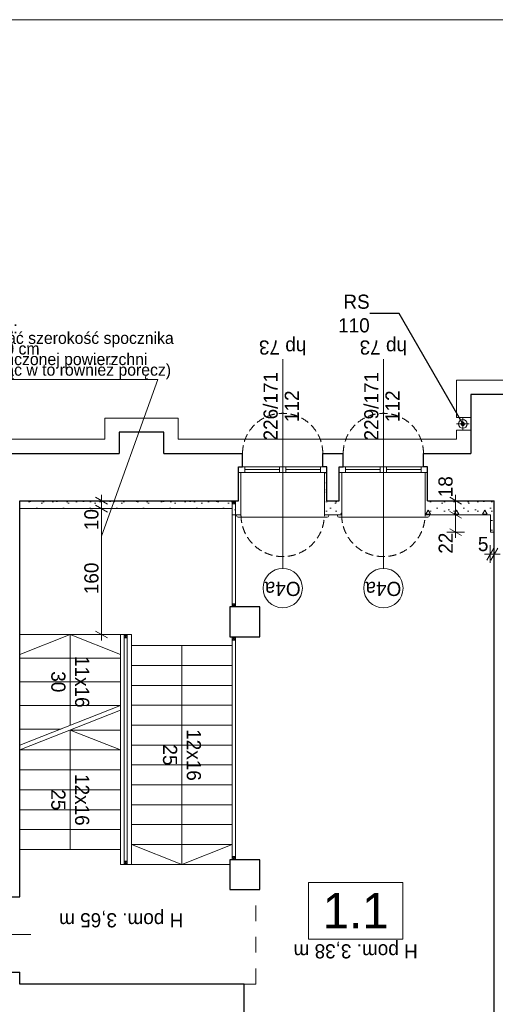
# Model space of a CAD drawing. Extents: x -145259 to -66341, y -2316 to 227384.
# Tile 47 of 141: x -120902 to -114855, y 94477 to 106984. Entities that reach past the tile are written whole.
import ezdxf

# ---------------------------------------------------------------- set-up
doc = ezdxf.new("R2010")
doc.units = 0
doc.header["$MEASUREMENT"] = 0
doc.linetypes.add('Krawędzie ukryte', pattern=[150, 100, -50])
doc.linetypes.add('Przerywana', pattern=[400, 200, -200])
doc.layers.add('Arch ocieplenie', color=7, linetype='Continuous')
doc.layers.add('Arch wymiary', color=7, linetype='Continuous')
for name, color, linetype, lineweight in [('Arch ocieplenie_Nr_Pióra__21', 7, 'Continuous', 13), ('Arch opisy okien_Nr_Pióra__21', 7, 'Continuous', 13), ('Arch opisy_Nr_Pióra__1', 7, 'Continuous', 25), ('Arch opisy_Nr_Pióra__20', 1, 'Continuous', 20), ('Arch opisy_Nr_Pióra__21', 7, 'Continuous', 13), ('ARCH TABELA_Nr_Pióra__21', 7, 'Continuous', 13), ('Arch wymiary_Nr_Pióra__20', 1, 'Continuous', 20), ('Arch wymiary_Nr_Pióra__21', 7, 'Continuous', 13), ('Arch wymiary_Nr_Pióra__5', 7, 'Continuous', 13), ('INWENT BALUSTRADY_Nr_Pióra__21', 7, 'Continuous', 13), ('INWENT ODWODNIENIE_Nr_Pióra__21', 7, 'Continuous', 13), ('INWENT OPISY_Nr_Pióra__21', 7, 'Continuous', 13), ('INWENT STROPY_Nr_Pióra__21', 7, 'Continuous', 13), ('INWENT. OKNA_Nr_Pióra__21', 7, 'Continuous', 13), ('INWENT.ŚCIANY_Nr_Pióra__1', 7, 'Continuous', 25), ('INWENT.ŚCIANY_Nr_Pióra__21', 7, 'Continuous', 13), ('Istniejące schody_Nr_Pióra__21', 7, 'Continuous', 13)]:
    doc.layers.add(name, color=color, linetype=linetype, lineweight=lineweight)
doc.styles.add('GENERATED_STYLE_1', font='txt')
doc.styles.add('GENERATED_STYLE_2', font='txt')
doc.styles.add('GENERATED_STYLE_5', font='txt')
doc.styles.add('GENERATED_STYLE_6', font='txt')
doc.styles.add('GENERATED_STYLE_7', font='txt')
doc.styles.add('GENERATED_STYLE_8', font='txt')
doc.dimstyles.new('GENERATED_STYLE__1', dxfattribs={"dimtxt": 179.999995, "dimasz": 114, "dimexe": 0.18, "dimexo": 0, "dimgap": 0.09, "dimtad": 1, "dimdec": 0, "dimlfac": 0.1, "dimzin": 0, "dimdsep": 46, "dimtxsty": 'GENERATED_STYLE_1', "dimblk": 'ARROWHEAD_2', "dimblk1": 'ARROWHEAD_2', "dimblk2": 'ARROWHEAD_2', "dimcen": 0.09, "dimclrd": 7, "dimclre": 7, "dimclrt": 7, "dimazin": 0, "dimtfac": 1, "dimtdec": 4, "dimtmove": 0, "dimatfit": 3, "dimfxl": 0, "dimtolj": 1, "dimtzin": 0, "dimarcsym": 0})
doc.dimstyles.new('GENERATED_STYLE__2', dxfattribs={"dimtxt": 179.999995, "dimasz": 114, "dimexe": 0.18, "dimexo": 0, "dimgap": 0.09, "dimtad": 1, "dimtih": 1, "dimtoh": 1, "dimdec": 0, "dimlfac": 0.1, "dimzin": 0, "dimdsep": 46, "dimtxsty": 'GENERATED_STYLE_1', "dimblk": 'ARROWHEAD_2', "dimblk1": 'ARROWHEAD_2', "dimblk2": 'ARROWHEAD_2', "dimcen": 0.09, "dimclrd": 7, "dimclre": 7, "dimclrt": 7, "dimazin": 0, "dimtfac": 1, "dimtdec": 4, "dimtmove": 0, "dimatfit": 3, "dimfxl": 0, "dimtolj": 1, "dimtzin": 0, "dimarcsym": 0})
doc.dimstyles.new('GENERATED_STYLE__9', dxfattribs={"dimtxt": 0.18, "dimasz": 109.44, "dimexe": 0.18, "dimexo": 0.0625, "dimgap": 0.09, "dimtad": 0, "dimtih": 1, "dimtoh": 1, "dimdec": 4, "dimzin": 0, "dimdsep": 46, "dimcen": 0.09, "dimadec": 0, "dimazin": 0, "dimtfac": 1, "dimtdec": 4, "dimtmove": 0, "dimatfit": 3, "dimldrblk": 'ARROWHEAD_11', "dimfxl": 0, "dimtolj": 1, "dimtzin": 0, "dimarcsym": 0})
pattern_1 = [(0, (0, 0), (0, 623.5383), [60, -300]), (0, (180, 311.8), (0, 623.5383), [60, -300]), (60, (0, 0), (-540, 311.7692), [60, -300]), (60, (360, 0), (-540, 311.7692), [60, -300]), (120, (60, 0), (540, 311.7692), [60, -300]), (120, (420, 0), (540, 311.7692), [60, -300]), (0, (0, 60), (0, 120.000005), [0, -120, 0, -180.00001]), (45, (60, 60), (-84.85282, 84.85282), [0, -90, 0, -150.00001])]

# ---------------------------------------------------------------- blocks, each defined once
blk = doc.blocks.new('Ściana_193', base_point=(-120899, 100874))
at = {"layer": 'Arch ocieplenie_Nr_Pióra__21', "linetype": 'Continuous'}
h = blk.add_hatch(dxfattribs=at)
h.set_pattern_fill('Structural_Concrete', color=256, style=0, pattern_type=2)
h.set_pattern_definition(pattern_1)
h.paths.add_polyline_path([(-120899, 100774), (-118199, 100774), (-118199, 100874), (-120899, 100874)], flags=0)
for p, q in [((-118199, 100874), (-120899, 100874)), ((-120899, 100874), (-120899, 100774)), ((-120899, 100774), (-118199, 100774))]:
    blk.add_line(p, q, dxfattribs=at)
blk = doc.blocks.new('Ściana_209', base_point=(-116999, 101234))
at = {"layer": 'Arch ocieplenie_Nr_Pióra__21', "linetype": 'Continuous'}
h = blk.add_hatch(dxfattribs=at)
h.set_pattern_fill('Structural_Concrete', color=256, style=0, pattern_type=2)
h.set_pattern_definition(pattern_1)
h.paths.add_polyline_path([(-117029, 101234), (-117029, 100694), (-116999, 100874), (-116999, 101234)], flags=0)
for p, q in [((-117029, 101234), (-117029, 100694)), ((-116999, 101234), (-117029, 101234)), ((-116999, 100874), (-116999, 101234))]:
    blk.add_line(p, q, dxfattribs=at)
blk = doc.blocks.new('Ściana_210', base_point=(-118119, 101234))
at = {"layer": 'Arch ocieplenie_Nr_Pióra__21', "linetype": 'Continuous'}
h = blk.add_hatch(dxfattribs=at)
h.set_pattern_fill('Structural_Concrete', color=256, style=0, pattern_type=2)
h.set_pattern_definition(pattern_1)
h.paths.add_polyline_path([(-118119, 101234), (-118119, 100874), (-118089, 100694), (-118089, 101234)], flags=0)
for p, q in [((-118119, 101234), (-118119, 100874)), ((-118089, 101234), (-118119, 101234)), ((-118089, 100694), (-118089, 101234))]:
    blk.add_line(p, q, dxfattribs=at)
blk = doc.blocks.new('Ściana_211', base_point=(-116839, 101234))
at = {"layer": 'Arch ocieplenie_Nr_Pióra__21', "linetype": 'Continuous'}
h = blk.add_hatch(dxfattribs=at)
h.set_pattern_fill('Structural_Concrete', color=256, style=0, pattern_type=2)
h.set_pattern_definition(pattern_1)
h.paths.add_polyline_path([(-116839, 101234), (-116839, 100874), (-116809, 100694), (-116809, 101234)], flags=0)
for p, q in [((-116839, 101234), (-116839, 100874)), ((-116809, 101234), (-116839, 101234)), ((-116809, 100694), (-116809, 101234))]:
    blk.add_line(p, q, dxfattribs=at)
blk = doc.blocks.new('Ściana_212', base_point=(-115719, 101234))
at = {"layer": 'Arch ocieplenie_Nr_Pióra__21', "linetype": 'Continuous'}
h = blk.add_hatch(dxfattribs=at)
h.set_pattern_fill('Structural_Concrete', color=256, style=0, pattern_type=2)
h.set_pattern_definition(pattern_1)
h.paths.add_polyline_path([(-115749, 101234), (-115749, 100694), (-115719, 100874), (-115719, 101234)], flags=0)
for p, q in [((-115749, 101234), (-115749, 100694)), ((-115719, 101234), (-115749, 101234)), ((-115719, 100874), (-115719, 101234))]:
    blk.add_line(p, q, dxfattribs=at)
blk = doc.blocks.new('Ściana_213', base_point=(-116999, 100874))
at = {"layer": 'Arch ocieplenie_Nr_Pióra__21', "linetype": 'Continuous'}
h = blk.add_hatch(dxfattribs=at)
h.set_pattern_fill('Structural_Concrete', color=256, style=0, pattern_type=2)
h.set_pattern_definition(pattern_1)
h.paths.add_polyline_path([(-117029, 100694), (-116809, 100694), (-116839, 100874), (-116999, 100874)], flags=0)
for p, q in [((-116839, 100874), (-116999, 100874)), ((-117029, 100694), (-116809, 100694))]:
    blk.add_line(p, q, dxfattribs=at)
blk = doc.blocks.new('Ściana_214', base_point=(-115719, 100874))
at = {"layer": 'Arch ocieplenie_Nr_Pióra__21', "linetype": 'Continuous'}
h = blk.add_hatch(dxfattribs=at)
h.set_pattern_fill('Structural_Concrete', color=256, style=0, pattern_type=2)
h.set_pattern_definition(pattern_1)
h.paths.add_polyline_path([(-115749, 100694), (-114919, 100694), (-114869, 100874), (-115719, 100874)], flags=0)
for p, q in [((-114869, 100874), (-115719, 100874)), ((-115749, 100694), (-114919, 100694))]:
    blk.add_line(p, q, dxfattribs=at)
blk = doc.blocks.new('Ściana_215', base_point=(-118199, 100874))
at = {"layer": 'Arch ocieplenie_Nr_Pióra__21', "linetype": 'Continuous'}
h = blk.add_hatch(dxfattribs=at)
h.set_pattern_fill('Structural_Concrete', color=256, style=0, pattern_type=2)
h.set_pattern_definition(pattern_1)
h.paths.add_polyline_path([(-118199, 100694), (-118089, 100694), (-118119, 100874), (-118199, 100874)], flags=0)
for p, q in [((-118119, 100874), (-118199, 100874)), ((-118199, 100774), (-118199, 100694)), ((-118199, 100694), (-118089, 100694))]:
    blk.add_line(p, q, dxfattribs=at)
blk = doc.blocks.new('Ściana_216', base_point=(-114869, 100874))
at = {"layer": 'Arch ocieplenie_Nr_Pióra__21', "linetype": 'Continuous'}
h = blk.add_hatch(dxfattribs=at)
h.set_pattern_fill('Structural_Concrete', color=256, style=0, pattern_type=2)
h.set_pattern_definition(pattern_1)
h.paths.add_polyline_path([(-114919, 100694), (-114919, 100474), (-114869, 100474), (-114869, 100874)], flags=0)
for p, q in [((-114869, 100474), (-114869, 100874)), ((-114919, 100694), (-114919, 100474)), ((-114919, 100474), (-114869, 100474))]:
    blk.add_line(p, q, dxfattribs=at)
blk = doc.blocks.new('*D1393')
at = {"layer": 'Arch wymiary_Nr_Pióra__5', "linetype": 'Continuous'}
for p, q in [((-114919, 100083), (-114919, 100308)), ((-114869, 100083), (-114869, 100308)), ((-114992, 100195), (-114919, 100195)), ((-114962, 100120), (-114875, 100270)), ((-114919, 100195), (-114869, 100195)), ((-114825, 100270), (-114912, 100120)), ((-114869, 100195), (-114795, 100195))]:
    blk.add_line(p, q, dxfattribs=at)
at = {"layer": 'Arch wymiary_Nr_Pióra__21', "insert": (-115077, 100231), "char_height": 180, "attachment_point": 7, "style": 'GENERATED_STYLE_1'}
blk.add_mtext('{5}', dxfattribs=at)
blk = doc.blocks.new('ARROWHEAD_2')
at = {"color": 0, "linetype": 'Continuous', "lineweight": 0}
for p, q in [((0, 0), (-1, 0)), ((-0.38, -0.66), (0.38, 0.66))]:
    blk.add_line(p, q, dxfattribs=at)
blk = doc.blocks.new('*D1394')
at = {"layer": 'Arch wymiary_Nr_Pióra__5', "linetype": 'Continuous'}
for p, q in [((-115248, 100694), (-115473, 100694)), ((-115435, 100737), (-115285, 100650)), ((-115360, 100474), (-115360, 100694)), ((-115248, 100474), (-115473, 100474)), ((-115435, 100517), (-115285, 100430)), ((-115360, 100400), (-115360, 100474))]:
    blk.add_line(p, q, dxfattribs=at)
at = {"layer": 'Arch wymiary_Nr_Pióra__21', "char_height": 180, "attachment_point": 7, "rotation": 90, "style": 'GENERATED_STYLE_1'}
for s, insert in [('{18}', (-115396, 100917)), ('{22}', (-115396, 100200))]:
    blk.add_mtext(s, dxfattribs=dict(at, insert=insert))
blk = doc.blocks.new('*D1395')
at = {"layer": 'Arch wymiary_Nr_Pióra__5', "linetype": 'Continuous'}
for p, q in [((-115360, 100874), (-115360, 100947)), ((-115248, 100874), (-115473, 100874)), ((-115285, 100830), (-115435, 100917)), ((-115360, 100694), (-115360, 100874)), ((-115248, 100694), (-115473, 100694)), ((-115435, 100737), (-115285, 100650))]:
    blk.add_line(p, q, dxfattribs=at)
at = {"layer": 'Arch wymiary_Nr_Pióra__21', "char_height": 180, "attachment_point": 7, "rotation": 90, "style": 'GENERATED_STYLE_1'}
for s, insert in [('{18}', (-115396, 100917)), ('{22}', (-115396, 100200))]:
    blk.add_mtext(s, dxfattribs=dict(at, insert=insert))
blk = doc.blocks.new('*D1396')
at = {"layer": 'Arch wymiary_Nr_Pióra__5', "linetype": 'Continuous'}
for p, q in [((-119937, 100817), (-119787, 100730)), ((-119750, 100774), (-119975, 100774)), ((-119862, 99174), (-119862, 100774)), ((-119937, 99217), (-119787, 99130)), ((-119750, 99174), (-119975, 99174)), ((-119862, 99100), (-119862, 99174))]:
    blk.add_line(p, q, dxfattribs=at)
at = {"layer": 'Arch wymiary_Nr_Pióra__21', "char_height": 180, "attachment_point": 7, "rotation": 90, "style": 'GENERATED_STYLE_1'}
for s, insert in [('{10}', (-119898, 100500)), ('{160}', (-119898, 99686))]:
    blk.add_mtext(s, dxfattribs=dict(at, insert=insert))
blk = doc.blocks.new('*D1397')
at = {"layer": 'Arch wymiary_Nr_Pióra__5', "linetype": 'Continuous'}
for p, q in [((-119862, 100874), (-119862, 100947)), ((-119750, 100874), (-119975, 100874)), ((-119787, 100830), (-119937, 100917)), ((-119937, 100817), (-119787, 100730)), ((-119862, 100774), (-119862, 100874)), ((-119750, 100774), (-119975, 100774))]:
    blk.add_line(p, q, dxfattribs=at)
at = {"layer": 'Arch wymiary_Nr_Pióra__21', "char_height": 180, "attachment_point": 7, "rotation": 90, "style": 'GENERATED_STYLE_1'}
for s, insert in [('{10}', (-119898, 100500)), ('{160}', (-119898, 99686))]:
    blk.add_mtext(s, dxfattribs=dict(at, insert=insert))
blk = doc.blocks.new('ARROWHEAD_11')
at = {"color": 0, "linetype": 'Continuous', "lineweight": 0}
blk.add_line((0, 0), (-1, 0), dxfattribs=at)
at = {"color": 0, "linetype": 'Continuous', "lineweight": 0, "const_width": 0.25, "flags": 128}
blk.add_lwpolyline([(-0.125, 0, 1), (0.125, 0, 1)], format="xyb", close=True, dxfattribs=at)

msp = doc.modelspace()

# ---------------------------------------------------------------- linework, layer by layer
at = {"layer": 'Arch opisy okien_Nr_Pióra__21', "linetype": 'Continuous'}
for centre in [(-117558.7, 99763.6), (-116278.7, 99763.6)]:
    msp.add_circle(centre, 250, dxfattribs=at)
at = {"layer": 'Arch opisy_Nr_Pióra__20', "linetype": 'Continuous'}
for p, q in [((-121741.8, 102412.2), (-119145.5, 102412.2)), ((-119145.5, 102412.2), (-119862.2, 100421.1))]:
    msp.add_line(p, q, dxfattribs=at)
at = {"layer": 'Arch opisy_Nr_Pióra__21', "linetype": 'Continuous'}
for p, q in [((-117230.9, 96025.5), (-117230.9, 95305.5)), ((-116030.9, 96025.5), (-117230.9, 96025.5)), ((-116030.9, 95305.5), (-116030.9, 96025.5)), ((-117230.9, 95305.5), (-116030.9, 95305.5))]:
    msp.add_line(p, q, dxfattribs=at)
at = {"layer": 'ARCH TABELA_Nr_Pióra__21', "linetype": 'Continuous'}
msp.add_line((-145258.7, 106983.6), (-70258.7, 106983.6), dxfattribs=at)
at = {"layer": 'INWENT BALUSTRADY_Nr_Pióra__21', "linetype": 'Continuous'}
for p, q in [((-118158.7, 100873.6), (-118198.7, 100873.6)), ((-118198.7, 100873.6), (-118198.7, 100833.6)), ((-118198.7, 100833.6), (-118158.7, 100873.6)), ((-118198.7, 100873.6), (-118158.7, 100833.6)), ((-118198.7, 100833.6), (-118158.7, 100833.6)), ((-118198.7, 100833.6), (-118198.7, 99563.6)), ((-118158.7, 100833.6), (-118158.7, 100873.6)), ((-118158.7, 100833.6), (-118158.7, 99563.6)), ((-118158.7, 99563.6), (-118198.7, 99563.6)), ((-118198.7, 99563.6), (-118198.7, 99523.6)), ((-118198.7, 99523.6), (-118158.7, 99563.6)), ((-118198.7, 99563.6), (-118158.7, 99523.6)), ((-118158.7, 99523.6), (-118158.7, 99563.6)), ((-118198.7, 99523.6), (-118158.7, 99523.6)), ((-119573.7, 99133.6), (-119573.7, 99173.6)), ((-119573.7, 99173.6), (-119533.7, 99173.6)), ((-119533.7, 99133.6), (-119573.7, 99173.6)), ((-119533.7, 99173.6), (-119573.7, 99133.6)), ((-119533.7, 99133.6), (-119573.7, 99133.6)), ((-119573.7, 99133.6), (-119573.7, 96293.6)), ((-119533.7, 99173.6), (-119533.7, 99133.6)), ((-119533.7, 99133.6), (-119533.7, 96293.6)), ((-118158.7, 99143.6), (-118198.7, 99143.6)), ((-118198.7, 99143.6), (-118198.7, 99103.6)), ((-118198.7, 99103.6), (-118158.7, 99143.6)), ((-118198.7, 99143.6), (-118158.7, 99103.6)), ((-118198.7, 99103.6), (-118158.7, 99103.6)), ((-118198.7, 99103.6), (-118198.7, 96353.6)), ((-118158.7, 99103.6), (-118158.7, 99143.6)), ((-118158.7, 99103.6), (-118158.7, 96353.6)), ((-118158.7, 96353.6), (-118198.7, 96353.6)), ((-118198.7, 96353.6), (-118198.7, 96313.6)), ((-118198.7, 96313.6), (-118158.7, 96353.6)), ((-118198.7, 96353.6), (-118158.7, 96313.6)), ((-118198.7, 96313.6), (-118158.7, 96313.6)), ((-118158.7, 96313.6), (-118158.7, 96353.6)), ((-119573.7, 96253.6), (-119573.7, 96293.6)), ((-119573.7, 96293.6), (-119533.7, 96293.6)), ((-119533.7, 96253.6), (-119573.7, 96293.6)), ((-119533.7, 96293.6), (-119573.7, 96253.6)), ((-119533.7, 96253.6), (-119573.7, 96253.6)), ((-119533.7, 96293.6), (-119533.7, 96253.6))]:
    msp.add_line(p, q, dxfattribs=at)
at = {"layer": 'INWENT ODWODNIENIE_Nr_Pióra__21', "linetype": 'Continuous'}
for p, q in [((-115188.7, 101848.6), (-115348.7, 101848.6)), ((-115268.7, 101928.6), (-115268.7, 101768.6))]:
    msp.add_line(p, q, dxfattribs=at)
msp.add_circle((-115268.7, 101848.6), 55, dxfattribs=at)
at = {"layer": 'INWENT OPISY_Nr_Pióra__21', "linetype": 'Continuous'}
for p, q in [((-117558.7, 100013.6), (-117558.7, 102673.6)), ((-116278.7, 100013.6), (-116278.7, 102673.6)), ((-121428.7, 95363.6), (-120758.7, 95363.6))]:
    msp.add_line(p, q, dxfattribs=at)
at = {"layer": 'INWENT STROPY_Nr_Pióra__21', "linetype": 'Przerywana'}
for p, q in [((-117898.7, 94733.6), (-117898.7, 95933.6)), ((-118048.7, 94733.6), (-117898.7, 94733.6))]:
    msp.add_line(p, q, dxfattribs=at)
at = {"layer": 'INWENT. OKNA_Nr_Pióra__21', "linetype": 'Continuous'}
for p, q in [((-118118.7, 101303.6), (-116998.7, 101303.6)), ((-116998.7, 101233.6), (-118118.7, 101233.6)), ((-118038.7, 101303.6), (-118038.7, 101233.6)), ((-117598.7, 101268.6), (-118038.7, 101268.6)), ((-117598.7, 101303.6), (-117598.7, 101233.6)), ((-117518.7, 101303.6), (-117518.7, 101233.6)), ((-117078.7, 101268.6), (-117518.7, 101268.6)), ((-117078.7, 101303.6), (-117078.7, 101233.6)), ((-116838.7, 101303.6), (-115718.7, 101303.6)), ((-115718.7, 101233.6), (-116838.7, 101233.6)), ((-116758.7, 101303.6), (-116758.7, 101233.6)), ((-116318.7, 101268.6), (-116758.7, 101268.6)), ((-116318.7, 101303.6), (-116318.7, 101233.6)), ((-116238.7, 101303.6), (-116238.7, 101233.6)), ((-115798.7, 101268.6), (-116238.7, 101268.6)), ((-115798.7, 101303.6), (-115798.7, 101233.6)), ((-118143.7, 100683.6), (-118143.7, 100693.6)), ((-116973.7, 100683.6), (-116973.7, 100693.6)), ((-116863.7, 100683.6), (-116863.7, 100693.6)), ((-115693.7, 100683.6), (-115693.7, 100693.6)), ((-118123.7, 100663.6), (-116993.7, 100663.6)), ((-116843.7, 100663.6), (-115713.7, 100663.6))]:
    msp.add_line(p, q, dxfattribs=at)
for centre, start, end in [((-118123.7, 100683.6), 180, 270), ((-116993.7, 100683.6), 270, 0), ((-116843.7, 100683.6), 180, 270), ((-115713.7, 100683.6), 270, 0)]:
    msp.add_arc(centre, 20, start, end, dxfattribs=at)
at = {"layer": 'INWENT.ŚCIANY_Nr_Pióra__1', "linetype": 'Continuous'}
for p, q in [((-114568.7, 102223.6), (-115168.7, 102223.6)), ((-115168.7, 102223.6), (-115168.7, 101473.6)), ((-119068.7, 101743.6), (-119638.7, 101743.6)), ((-119638.7, 101743.6), (-119638.7, 101473.6)), ((-119068.7, 101473.6), (-119068.7, 101743.6)), ((-121728.7, 101473.6), (-119638.7, 101473.6)), ((-119068.7, 101473.6), (-118068.7, 101473.6)), ((-118068.7, 101303.6), (-118068.7, 101473.6)), ((-117048.7, 101303.6), (-117048.7, 101473.6)), ((-117048.7, 101473.6), (-116788.7, 101473.6)), ((-116788.7, 101303.6), (-116788.7, 101473.6)), ((-115768.7, 101303.6), (-115768.7, 101473.6)), ((-115768.7, 101473.6), (-115168.7, 101473.6)), ((-118118.7, 100873.6), (-118118.7, 101303.6)), ((-118118.7, 101303.6), (-118068.7, 101303.6)), ((-116998.7, 101303.6), (-117048.7, 101303.6)), ((-116998.7, 100873.6), (-116998.7, 101303.6)), ((-116838.7, 100873.6), (-116838.7, 101303.6)), ((-116838.7, 101303.6), (-116788.7, 101303.6)), ((-115718.7, 101303.6), (-115768.7, 101303.6)), ((-115718.7, 100873.6), (-115718.7, 101303.6)), ((-120898.7, 100873.6), (-118118.7, 100873.6)), ((-120898.7, 95843.6), (-120898.7, 100873.6)), ((-116998.7, 100873.6), (-116838.7, 100873.6)), ((-115718.7, 100873.6), (-114868.7, 100873.6)), ((-114868.7, 91883.6), (-114868.7, 100873.6)), ((-117848.7, 99523.6), (-118228.7, 99523.6)), ((-118228.7, 99523.6), (-118228.7, 99143.6)), ((-117848.7, 99143.6), (-117848.7, 99523.6)), ((-118228.7, 99143.6), (-117848.7, 99143.6)), ((-117848.7, 96313.6), (-118228.7, 96313.6)), ((-118228.7, 96313.6), (-118228.7, 95933.6)), ((-117848.7, 95933.6), (-117848.7, 96313.6)), ((-118228.7, 95933.6), (-117848.7, 95933.6)), ((-121288.7, 95843.6), (-120898.7, 95843.6)), ((-121288.7, 94883.6), (-120898.7, 94883.6)), ((-120898.7, 94733.6), (-120898.7, 94883.6)), ((-118048.7, 94733.6), (-120898.7, 94733.6)), ((-118048.7, 91573.6), (-118048.7, 94733.6))]:
    msp.add_line(p, q, dxfattribs=at)
at = {"layer": 'INWENT.ŚCIANY_Nr_Pióra__21', "linetype": 'Continuous'}
for p, q in [((-114388.7, 102403.6), (-115348.7, 102403.6)), ((-115348.7, 102403.6), (-115348.7, 101928.6)), ((-118888.7, 101923.6), (-119818.7, 101923.6)), ((-119818.7, 101923.6), (-119818.7, 101653.6)), ((-118888.7, 101653.6), (-118888.7, 101923.6)), ((-115168.7, 101928.6), (-115348.7, 101928.6)), ((-115168.7, 101768.6), (-115348.7, 101768.6)), ((-115348.7, 101768.6), (-115348.7, 101653.6)), ((-126593.7, 101653.6), (-119818.7, 101653.6)), ((-118888.7, 101653.6), (-115348.7, 101653.6))]:
    msp.add_line(p, q, dxfattribs=at)
at = {"layer": 'INWENT.ŚCIANY_Nr_Pióra__21', "linetype": 'Krawędzie ukryte'}
for centre, radius, start, end in [((-117558.7, 101473.6), 510, 0, 180), ((-116278.7, 101473.6), 510, 0, 180), ((-117558.7, 100693.6), 530, 180, 0), ((-116278.7, 100693.6), 530, 180, 0)]:
    msp.add_arc(centre, radius, start, end, dxfattribs=at)
at = {"layer": 'Istniejące schody_Nr_Pióra__21', "linetype": 'Continuous'}
for p, q in [((-118198.7, 99523.6), (-118198.7, 100873.6)), ((-120898.7, 99173.6), (-119618.7, 99173.6)), ((-120258.7, 99173.6), (-120898.7, 98920.9)), ((-120258.7, 99173.6), (-119618.7, 98920.9)), ((-120258.7, 98020), (-120258.7, 99173.6)), ((-119618.7, 99173.6), (-119618.7, 96513.6)), ((-119478.7, 99173.6), (-119618.7, 99173.6)), ((-119478.7, 99033.6), (-119478.7, 99173.6)), ((-118198.7, 96313.6), (-118198.7, 99143.6)), ((-119478.7, 99033.6), (-118198.7, 99033.6)), ((-119478.7, 96253.6), (-119478.7, 99033.6)), ((-118838.7, 99033.6), (-118838.7, 96253.6)), ((-120898.7, 98873.6), (-119618.7, 98873.6)), ((-119478.7, 98780.9), (-118198.7, 98780.9)), ((-120898.7, 98573.6), (-119618.7, 98573.6)), ((-119478.7, 98528.1), (-118198.7, 98528.1)), ((-120898.7, 98273.6), (-119618.7, 98273.6)), ((-119618.7, 98272.7), (-120898.7, 97767.2)), ((-119618.7, 98212.7), (-120898.7, 97707.2)), ((-119478.7, 98275.4), (-118198.7, 98275.4)), ((-120898.7, 97973.6), (-120376.1, 97973.6)), ((-120258.7, 96443.6), (-120258.7, 97960)), ((-120258.7, 97960), (-119618.7, 97707.2)), ((-120258.7, 97960), (-119618.7, 97960)), ((-119478.7, 98022.7), (-118198.7, 98022.7)), ((-120898.7, 97707.2), (-119618.7, 97707.2)), ((-119478.7, 97770), (-118198.7, 97770)), ((-120898.7, 97454.5), (-119618.7, 97454.5)), ((-119478.7, 97517.2), (-118198.7, 97517.2)), ((-120898.7, 97201.8), (-119618.7, 97201.8)), ((-119478.7, 97264.5), (-118198.7, 97264.5)), ((-120898.7, 96949.1), (-119618.7, 96949.1)), ((-119478.7, 97011.8), (-118198.7, 97011.8)), ((-120898.7, 96696.3), (-119618.7, 96696.3)), ((-119478.7, 96759.1), (-118198.7, 96759.1)), ((-120898.7, 96443.6), (-119618.7, 96443.6)), ((-119618.7, 96513.6), (-119618.7, 96253.6)), ((-119478.7, 96506.3), (-118198.7, 96506.3)), ((-118838.7, 96253.6), (-119478.7, 96506.3)), ((-118838.7, 96253.6), (-118198.7, 96506.3)), ((-119618.7, 96253.6), (-119478.7, 96253.6)), ((-119478.7, 96253.6), (-118228.7, 96253.6))]:
    msp.add_line(p, q, dxfattribs=at)

# ---------------------------------------------------------------- block references
at = {"layer": 'Arch ocieplenie'}
for name, p in [('Ściana_210', (-118118.7, 101233.6)), ('Ściana_209', (-116998.7, 101233.6)), ('Ściana_211', (-116838.7, 101233.6)), ('Ściana_212', (-115718.7, 101233.6)), ('Ściana_193', (-120898.7, 100873.6)), ('Ściana_215', (-118198.7, 100873.6)), ('Ściana_213', (-116998.7, 100873.6)), ('Ściana_214', (-115718.7, 100873.6)), ('Ściana_216', (-114868.7, 100873.6))]:
    msp.add_blockref(name, p, dxfattribs=at)

# ---------------------------------------------------------------- texts
at = {"layer": 'Arch opisy okien_Nr_Pióra__21', "linetype": 'Continuous', "char_height": 180, "attachment_point": 2, "rotation": 180, "style": 'GENERATED_STYLE_8'}
for insert in [(-117558.7, 99663.3), (-116278.7, 99663.3)]:
    msp.add_mtext('{O4a}', dxfattribs=dict(at, insert=insert))
at = {"layer": 'Arch opisy_Nr_Pióra__1', "linetype": 'Continuous', "insert": (-116630.9, 95440.5), "char_height": 450, "attachment_point": 8, "style": 'GENERATED_STYLE_5'}
msp.add_mtext('{1.1}', dxfattribs=at)
at = {"layer": 'Arch wymiary_Nr_Pióra__20', "linetype": 'Continuous', "insert": (-121741.8, 102416.2), "char_height": 150, "width": 3044.354, "attachment_point": 7, "line_spacing_factor": 0.537969, "style": 'GENERATED_STYLE_2'}
msp.add_mtext('{UWAGA: \\Pzachować szerokość spocznika \\Pmin. 150 cm\\Pw wykończonej powierzchni\\P(wliczając w to również poręcz) }', dxfattribs=at)
at = {"layer": 'INWENT OPISY_Nr_Pióra__21', "linetype": 'Continuous', "insert": (-116452.4, 103250.2), "char_height": 180, "width": 692.895, "attachment_point": 6, "style": 'GENERATED_STYLE_6'}
msp.add_mtext('{RS 110}', dxfattribs=at)
at = {"layer": 'INWENT OPISY_Nr_Pióra__21', "linetype": 'Continuous', "char_height": 180, "attachment_point": 2, "rotation": 180, "style": 'GENERATED_STYLE_7'}
for s, insert in [('{hp 73}', (-117558.7, 102729.3)), ('{hp 73}', (-116278.7, 102729.3)), ('{H pom. 3,65 m}', (-119611.2, 95454.3)), ('{H pom. 3,38 m}', (-116630.9, 95059.6))]:
    msp.add_mtext(s, dxfattribs=dict(at, insert=insert))
at = {"layer": 'INWENT OPISY_Nr_Pióra__21', "linetype": 'Continuous', "char_height": 180, "width": 1346.334, "attachment_point": 2, "style": 'GENERATED_STYLE_7'}
for s, insert, rotation, line_spacing_factor in [('{226/171\\P112}', (-117802, 102073.6), 90, 0.900338), ('{229/171\\P112}', (-116522, 102073.6), 90, 0.900338), ('{11x16\\P30}', (-120017.5, 98573.6), 270, 1.008452), ('{12x16\\P25}', (-118597.5, 97643.6), 270, 1.008452), ('{12x16\\P25}', (-120017.5, 97073.6), 270, 1.008452)]:
    msp.add_mtext(s, dxfattribs=dict(at, insert=insert, rotation=rotation, line_spacing_factor=line_spacing_factor))

# ---------------------------------------------------------------- dimensions: what is measured, and where the dimension line sits
at = {"layer": 'Arch wymiary', "linetype": 'Continuous'}
for base, p1, p2, picture, middle in [((-115360.5, 100473.6), (-114918.7, 100473.6), (-115293.7, 100693.6), '*D1394', (-115486.5, 100336.4)), ((-115360.5, 100473.6), (-115293.7, 100693.6), (-115293.7, 100873.6), '*D1395', (-115486.5, 101053.5)), ((-119862.2, 99173.6), (-119548.7, 100773.6), (-119548.7, 100873.6), '*D1397', (-119988.2, 100636.4)), ((-119862.2, 99173.6), (-120475.5, 99173.6), (-119548.7, 100773.6), '*D1396', (-119988.2, 99890.5))]:
    dim = msp.add_linear_dim(base=base, p1=p1, p2=p2, angle=90, dimstyle='GENERATED_STYLE__1', dxfattribs=at)
    dim.commit()
    dim.dimension.update_dxf_attribs({"geometry": picture, "text_midpoint": middle})
dim = msp.add_linear_dim(base=(-114918.7, 100195.5), p1=(-114918.7, 100673.6), p2=(-114868.7, 100673.6), dimstyle='GENERATED_STYLE__2', dxfattribs=at)
dim.commit()
dim.dimension.update_dxf_attribs({"geometry": '*D1393', "text_midpoint": (-115009, 100321.5)})

# ---------------------------------------------------------------- leaders
at = {"layer": 'INWENT OPISY_Nr_Pióra__21', "linetype": 'Continuous', "annotation_type": 0, "has_hookline": 1, "hookline_direction": 1, "text_width": 437.1}
msp.add_leader([(-115268.7, 101848.6), (-116077.4, 103250.2), (-116452.3, 103250.2)], dimstyle='GENERATED_STYLE__9', dxfattribs=at)

doc.saveas('drawing.dxf')
